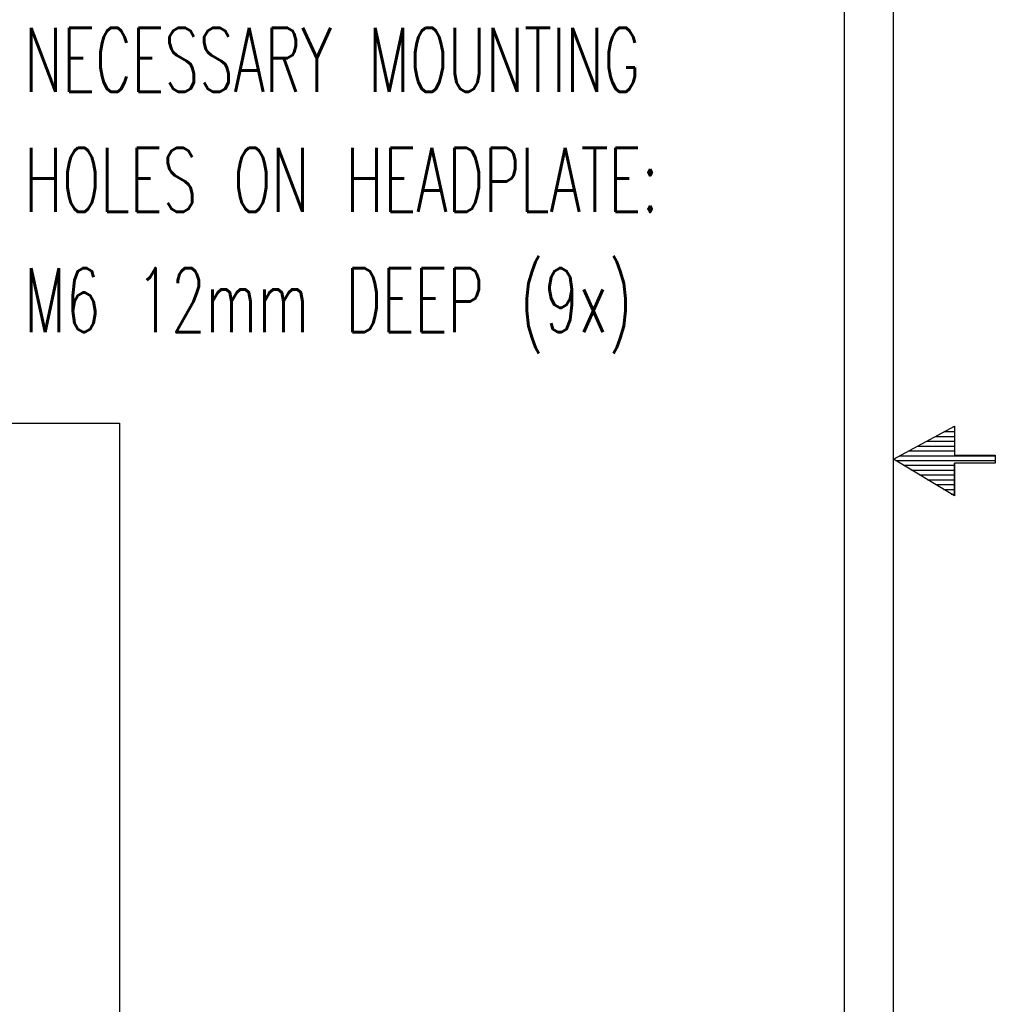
# Model space of a CAD drawing. Extents: x -1763 to 4575, y -3429 to 1051.
# Tile 159 of 174: x 4088 to 4575, y -1460 to -968. Entities that reach past the tile are written whole.
import ezdxf

# ---------------------------------------------------------------- set-up
doc = ezdxf.new("R2010")
doc.units = 0
doc.layers.get('0').update_dxf_attribs({"linetype": 'CONTINUOUS'})
doc.layers.add('1', color=7, linetype='CONTINUOUS')
doc.styles.add('CONVERTER_1', font='txt.shx', dxfattribs={"width": 0.63})

# ---------------------------------------------------------------- blocks, each defined once
blk = doc.blocks.new('HEADPLATE_EG__609', base_point=(3352.239961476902, -2091.01562766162))
at = {"layer": '1', "color": 7, "linetype": 'CONTINUOUS'}
for p, q in [((3906.26819304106, -1169.428934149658), (4138.252, -1169.428934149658)), ((4138.252, -1169.428934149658), (4138.252, -1858.530934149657))]:
    blk.add_line(p, q, dxfattribs=at)
blk = doc.blocks.new('D-E6980-90196-1S121', base_point=(12650.4693203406, 564.0708863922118))
at = {"layer": '1'}
blk.add_blockref('HEADPLATE_EG__609', (3352.239961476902, -2091.01562766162), dxfattribs=at)
blk = doc.blocks.new('TEXT__610', base_point=(-2000, -2800))
at = {"layer": '1', "color": 7, "linetype": 'CONTINUOUS'}
blk.add_line((4500, -900), (4500, -2200), dxfattribs=at)
at = {"layer": '1', "color": 1, "style": 'CONVERTER_1', "width": 0.63}
for s, p in [('NECESSARY MOUNTING', (4090.637177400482, -1003.980852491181)), ('HOLES ON HEADPLATE:', (4090.637177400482, -1063.980852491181)), ('M6 12mm DEEP (9x)', (4090.637177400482, -1123.980852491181))]:
    blk.add_text(s, height=32, dxfattribs=at).set_placement(p)
blk = doc.blocks.new('ATA1_S', base_point=(-213.9843043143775, -422.2505840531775))
at = {"layer": '1', "linetype": 'CONTINUOUS'}
h = blk.add_hatch(dxfattribs=at)
h.set_pattern_fill('USER', color=1, scale=0.2999999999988, pattern_type=0)
h.set_pattern_definition([(0, (260.117562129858, -329.70652071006), (0, 0.2999999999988), [])])
h.paths.add_polyline_path([(571.9256956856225, -148.1745840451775), (569.3756957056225, -148.1745840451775), (569.3756957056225, -146.3495841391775), (565.5756956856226, -148.4245840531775), (569.3756957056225, -150.7245840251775), (569.3756957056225, -148.6745840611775), (571.9256956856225, -148.6745840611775)])
at = {"layer": '1', "color": 7, "linetype": 'CONTINUOUS'}
blk.add_line((565.5756956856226, -422.2505840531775), (565.5756956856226, 124.9094159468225), dxfattribs=at)
at = {"layer": '1', "color": 1, "linetype": 'CONTINUOUS'}
for p, q in [((565.5756956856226, -148.4245840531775), (569.3856954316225, -146.3611901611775)), ((569.3856954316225, -146.3611901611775), (569.3856954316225, -148.1705840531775)), ((569.3856954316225, -150.7170107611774), (565.5756956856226, -148.4245840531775)), ((569.3856954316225, -148.1705840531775), (571.9256956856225, -148.1705840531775)), ((569.3856954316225, -150.7170107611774), (569.3856954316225, -148.6785840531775)), ((569.3856954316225, -148.6785840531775), (569.3856954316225, -150.7170107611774)), ((571.9256956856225, -148.6785840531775), (569.3856954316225, -148.6785840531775)), ((571.9256956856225, -148.1705840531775), (571.9256956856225, -148.6785840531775))]:
    blk.add_line(p, q, dxfattribs=at)

msp = doc.modelspace()

# ---------------------------------------------------------------- block references
msp.add_blockref('D-E6980-90196-1S121', (12650.4693203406, 564.0708863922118))
at = {"layer": '1', "xscale": 8, "yscale": 8, "zscale": 8}
msp.add_blockref('ATA1_S', (-1711.87443451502, -3378.00467242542), dxfattribs=at)
at = {"layer": '1'}
msp.add_blockref('TEXT__610', (-2000, -2800), dxfattribs=at)

doc.saveas('drawing.dxf')
